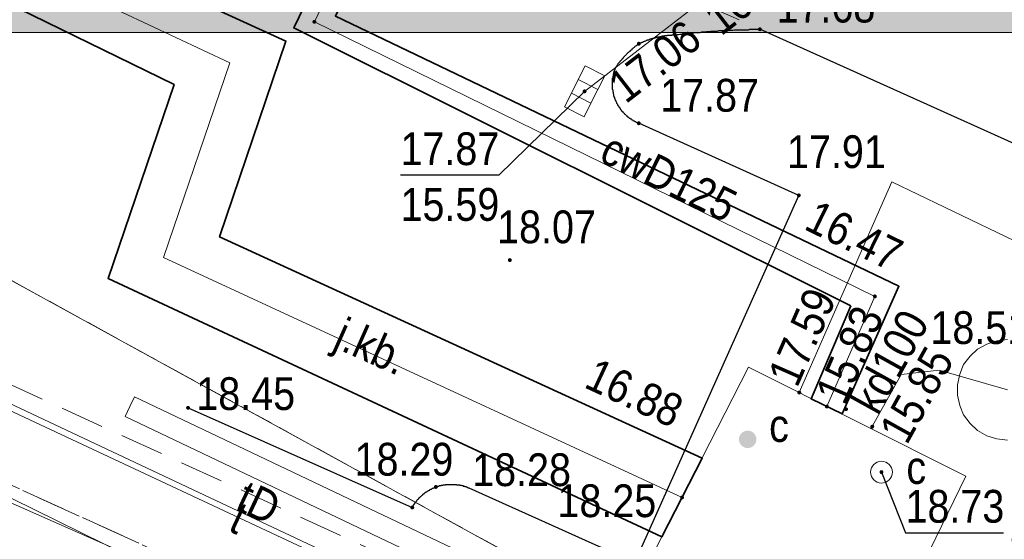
# Model space of a CAD drawing. Header units: metres. Extents: x 6530877 to 6534102, y 6042175 to 6045327.
# Tile 43 of 76: x 6532920 to 6532943, y 6044193 to 6044205. Entities that reach past the tile are written whole.
import ezdxf
from ezdxf.enums import TextEntityAlignment as Align

# ---------------------------------------------------------------- set-up
doc = ezdxf.new("R2010")
doc.units = ezdxf.units.M
doc.header["$MEASUREMENT"] = 0
for name, pattern in [('1.0_0.5', [1.5, 1, -0.5]), ('1.5_0.5', [2, 1.5, -0.5]), ('219-500', [0]), ('egug-500', [1, 0.5, -0.5])]:
    doc.linetypes.add(name, pattern=pattern)
doc.layers.get('0').update_dxf_attribs({"color": 2, "linetype": 'CONTINUOUS', "lineweight": 5})
for name, color, linetype in [('218-kontur użytku gruntowego', 7, 'CONTINUOUS'), ('219-działka ewidencyjna', 7, 'CONTINUOUS'), ('chodnik', 7, 'CONTINUOUS'), ('ciepłownicze urządzenie techniczne', 7, 'CONTINUOUS'), ('ciepłownicze urządzenie techniczne-Atr17', 7, 'CONTINUOUS'), ('jezdnia', 7, 'CONTINUOUS'), ('jezdnia-Atr17', 7, 'CONTINUOUS'), ('komora podziemna', 7, 'CONTINUOUS'), ('kratka ściekowa', 7, 'CONTINUOUS'), ('krawężnik', 7, 'CONTINUOUS'), ('obudowa ochronna przewodu', 7, 'CONTINUOUS'), ('pikieta sztuczna', 7, 'CONTINUOUS'), ('pikieta sztuczna-Atr2', 7, 'CONTINUOUS'), ('przewód ciepłowniczy', 7, 'CONTINUOUS'), ('przewód ciepłowniczy-Atr1', 7, 'CONTINUOUS'), ('przewód elektroenergetyczny podziemny', 7, 'CONTINUOUS'), ('przewód kanalizacyjny', 7, 'CONTINUOUS'), ('przewód kanalizacyjny-Atr1', 7, 'CONTINUOUS'), ('przewód telekomunikacyjny podziemny', 7, 'CONTINUOUS'), ('przewód telekomunikacyjny podziemny-Atr1', 7, 'CONTINUOUS'), ('Ramki i opis wydruku', 7, 'CONTINUOUS'), ('rzędna', 7, 'CONTINUOUS'), ('rzędna-Atr2', 7, 'CONTINUOUS'), ('rzędna-Atr3', 7, 'CONTINUOUS'), ('trawnik', 7, 'CONTINUOUS'), ('właz do komory lub kanału - okrągły', 7, 'CONTINUOUS'), ('właz do komory lub kanału - okrągły-Atr17', 7, 'CONTINUOUS'), ('ściana oporowa (linia)', 7, 'CONTINUOUS')]:
    doc.layers.add(name, color=color, linetype=linetype)
doc.styles.get("Standard").update_dxf_attribs({"font": 'Working1250', "width": 0.75})
doc.linetypes.add('otdn_500', pattern='A,5,0,[21,ksztalty.shx,S=0.5,R=0,X=-1,Y=0]', length=5)

# ---------------------------------------------------------------- blocks, each defined once
blk = doc.blocks.new('PW01')
at = {"linetype": 'Continuous', "lineweight": 13}
h = blk.add_hatch(color=0, dxfattribs=at)
edge = h.paths.add_edge_path()
edge.add_arc((0, 0), 0.045, 0, 360)
blk = doc.blocks.new('US25')
at = {"linetype": 'Continuous', "lineweight": 0}
h = blk.add_hatch(color=0, dxfattribs=at)
edge = h.paths.add_edge_path()
edge.add_arc((0, 0), 0.2, 0, 360)
blk = doc.blocks.new('US22')
at = {"color": 0, "linetype": 'Continuous', "lineweight": 13}
blk.add_circle((0, 0), 0.25, dxfattribs=at)
blk = doc.blocks.new('US05')
at = {"color": 0, "linetype": 'Continuous', "lineweight": 13}
for p, q in [((-0.525, -0.25), (-0.525, 0.25)), ((-0.525, 0.25), (-0.175, 0.25)), ((-0.175, -0.25), (-0.175, 0.25)), ((-0.175, 0.25), (0.175, 0.25)), ((0.175, -0.25), (0.175, 0.25)), ((0.175, 0.25), (0.525, 0.25)), ((0.525, -0.25), (0.525, 0.25)), ((-0.525, -0.25), (-0.175, -0.25)), ((-0.175, -0.25), (0.175, -0.25)), ((0.175, -0.25), (0.525, -0.25))]:
    blk.add_line(p, q, dxfattribs=at)

msp = doc.modelspace()

# ---------------------------------------------------------------- hatches: boundary and pattern name
at = {"layer": 'Ramki i opis wydruku', "linetype": 'Continuous', "lineweight": 13}
msp.add_hatch(color=255, dxfattribs=at).paths.add_polyline_path([(6532806.27, 6044204.71), (6533221.77, 6044204.71), (6533221.77, 6044239.71), (6532806.27, 6044239.71)])

# ---------------------------------------------------------------- linework, layer by layer
at = {"layer": '218-kontur użytku gruntowego', "color": 3, "linetype": 'egug-500', "lineweight": 18, "flags": 128}
for points in [[(6532940.8, 6044187.59), (6532900.67, 6044209.63)], [(6532900.67, 6044209.63), (6532940.8, 6044187.59)]]:
    msp.add_lwpolyline(points, dxfattribs=at)
at = {"layer": '219-działka ewidencyjna', "color": 3, "linetype": '219-500', "lineweight": 18, "flags": 128}
msp.add_lwpolyline([(6532900.67, 6044209.63), (6532940.8, 6044187.59)], dxfattribs=at)
at = {"layer": 'chodnik', "color": 7, "linetype": '1.0_0.5', "lineweight": 18, "flags": 128}
for points in [[(6532893.72, 6044209.45), (6532893.31, 6044208.46), (6532910.82, 6044200.82), (6532944.42, 6044185.46), (6532945.26, 6044186.1), (6532947.89, 6044191.65), (6532951.11, 6044198.36)], [(6532892.81, 6044206.42), (6532903.89, 6044201.52), (6532909.96, 6044198.9), (6532910.42, 6044198.68), (6532943.15, 6044183.82), (6532942.36, 6044182.02)]]:
    msp.add_lwpolyline(points, dxfattribs=at)
at = {"layer": 'jezdnia', "color": 7, "linetype": '1.5_0.5', "lineweight": 18, "flags": 128}
for points in [[(6532927.93, 6044208.87), (6532937.08, 6044204.78)], [(6532930.42, 6044194.29), (6532934.22, 6044192.58), (6532937.97, 6044200.98), (6532934.31, 6044202.63)]]:
    msp.add_lwpolyline(points, dxfattribs=at)
at = {"layer": 'komora podziemna', "color": 34, "linetype": 'Continuous', "lineweight": 18, "flags": 128}
msp.add_lwpolyline([(6532942.74, 6044195.38), (6532942.5, 6044195.41), (6532942.27, 6044195.48), (6532942.06, 6044195.6), (6532941.89, 6044195.76), (6532941.74, 6044195.96), (6532941.65, 6044196.17), (6532941.6, 6044196.41), (6532941.6, 6044196.65), (6532941.65, 6044196.89), (6532941.74, 6044197.11), (6532941.89, 6044197.3), (6532942.06, 6044197.46), (6532942.27, 6044197.58), (6532942.5, 6044197.65), (6532942.74, 6044197.68)], dxfattribs=at)
at = {"layer": 'komora podziemna', "color": 212, "linetype": 'Continuous', "lineweight": 18, "flags": 128}
msp.add_lwpolyline([(6532936.82, 6044197.05), (6532941.79, 6044194.56), (6532938.9, 6044188.62), (6532933.8, 6044191.14)], close=True, dxfattribs=at)
at = {"layer": 'krawężnik', "color": 7, "linetype": 'Continuous', "lineweight": 25, "flags": 128}
for points in [[(6532935.08, 6044204.65), (6532935.06, 6044204.64), (6532935.05, 6044204.64), (6532935.04, 6044204.64), (6532935.03, 6044204.64), (6532935.01, 6044204.64), (6532935, 6044204.64), (6532934.99, 6044204.64), (6532934.97, 6044204.64), (6532934.96, 6044204.64), (6532934.95, 6044204.63), (6532934.94, 6044204.63), (6532934.92, 6044204.63), (6532934.91, 6044204.63), (6532934.9, 6044204.63), (6532934.89, 6044204.62), (6532934.87, 6044204.62), (6532934.86, 6044204.62), (6532934.85, 6044204.62), (6532934.84, 6044204.62), (6532934.82, 6044204.61), (6532934.81, 6044204.61), (6532934.8, 6044204.61), (6532934.79, 6044204.61), (6532934.77, 6044204.6), (6532934.76, 6044204.6), (6532934.75, 6044204.6), (6532934.74, 6044204.6), (6532934.72, 6044204.59), (6532934.71, 6044204.59), (6532934.7, 6044204.59), (6532934.69, 6044204.58), (6532934.67, 6044204.58), (6532934.66, 6044204.58), (6532934.65, 6044204.57), (6532934.64, 6044204.57), (6532934.62, 6044204.57), (6532934.61, 6044204.56), (6532934.6, 6044204.56), (6532934.59, 6044204.55), (6532934.58, 6044204.55), (6532934.56, 6044204.55), (6532934.55, 6044204.54), (6532934.54, 6044204.54), (6532934.53, 6044204.53), (6532934.52, 6044204.53), (6532934.5, 6044204.53), (6532934.49, 6044204.52), (6532934.48, 6044204.52), (6532934.47, 6044204.51), (6532934.46, 6044204.51), (6532934.44, 6044204.5), (6532934.43, 6044204.5), (6532934.42, 6044204.49), (6532934.41, 6044204.49), (6532934.4, 6044204.48), (6532934.38, 6044204.48), (6532934.37, 6044204.47), (6532934.36, 6044204.47), (6532934.35, 6044204.46), (6532934.34, 6044204.46), (6532934.33, 6044204.45), (6532934.31, 6044204.45)], [(6532935.08, 6044204.65), (6532935.11, 6044204.65), (6532935.15, 6044204.65), (6532935.18, 6044204.66), (6532935.22, 6044204.66), (6532935.25, 6044204.67), (6532935.29, 6044204.67), (6532935.32, 6044204.68), (6532935.36, 6044204.68), (6532935.4, 6044204.68), (6532935.43, 6044204.69), (6532935.47, 6044204.69), (6532935.5, 6044204.69), (6532935.54, 6044204.7), (6532935.57, 6044204.7), (6532935.61, 6044204.71), (6532935.64, 6044204.71), (6532935.68, 6044204.71), (6532935.71, 6044204.71), (6532935.75, 6044204.72), (6532935.79, 6044204.72), (6532935.82, 6044204.72), (6532935.86, 6044204.73), (6532935.89, 6044204.73), (6532935.93, 6044204.73), (6532935.96, 6044204.74), (6532936, 6044204.74), (6532936.03, 6044204.74), (6532936.07, 6044204.74), (6532936.11, 6044204.74), (6532936.14, 6044204.75), (6532936.18, 6044204.75), (6532936.21, 6044204.75), (6532936.25, 6044204.75), (6532936.28, 6044204.76), (6532936.32, 6044204.76), (6532936.35, 6044204.76), (6532936.39, 6044204.76), (6532936.43, 6044204.76), (6532936.46, 6044204.76), (6532936.5, 6044204.77), (6532936.53, 6044204.77), (6532936.57, 6044204.77), (6532936.6, 6044204.77), (6532936.64, 6044204.77), (6532936.67, 6044204.77), (6532936.71, 6044204.77), (6532936.75, 6044204.77), (6532936.78, 6044204.77), (6532936.82, 6044204.77), (6532936.85, 6044204.78), (6532936.89, 6044204.78), (6532936.92, 6044204.78), (6532936.96, 6044204.78), (6532937, 6044204.78), (6532937.03, 6044204.78), (6532937.07, 6044204.78), (6532937.08, 6044204.78)], [(6532948.37, 6044199.71), (6532946.27, 6044200.64), (6532937.08, 6044204.78)], [(6532933.79, 6044203.91), (6532933.79, 6044203.92), (6532933.8, 6044203.93), (6532933.81, 6044203.94), (6532933.82, 6044203.95), (6532933.82, 6044203.97), (6532933.83, 6044203.98), (6532933.84, 6044203.99), (6532933.84, 6044204), (6532933.85, 6044204.01), (6532933.86, 6044204.02), (6532933.87, 6044204.03), (6532933.88, 6044204.04), (6532933.88, 6044204.05), (6532933.89, 6044204.06), (6532933.9, 6044204.07), (6532933.91, 6044204.07), (6532933.92, 6044204.08), (6532933.92, 6044204.09), (6532933.93, 6044204.1), (6532933.94, 6044204.11), (6532933.95, 6044204.12), (6532933.96, 6044204.13), (6532933.96, 6044204.14), (6532933.97, 6044204.15), (6532933.98, 6044204.16), (6532933.99, 6044204.17), (6532934, 6044204.18), (6532934.01, 6044204.19), (6532934.02, 6044204.2), (6532934.03, 6044204.21), (6532934.04, 6044204.22), (6532934.05, 6044204.23), (6532934.06, 6044204.24), (6532934.07, 6044204.25), (6532934.08, 6044204.26), (6532934.09, 6044204.27), (6532934.1, 6044204.28), (6532934.11, 6044204.28), (6532934.12, 6044204.29), (6532934.13, 6044204.3), (6532934.14, 6044204.31), (6532934.15, 6044204.32), (6532934.16, 6044204.32), (6532934.16, 6044204.33), (6532934.17, 6044204.34), (6532934.18, 6044204.35), (6532934.19, 6044204.36), (6532934.2, 6044204.36), (6532934.21, 6044204.37), (6532934.22, 6044204.38), (6532934.23, 6044204.39), (6532934.24, 6044204.4), (6532934.25, 6044204.4), (6532934.26, 6044204.41), (6532934.27, 6044204.42), (6532934.28, 6044204.43), (6532934.29, 6044204.43), (6532934.31, 6044204.44), (6532934.31, 6044204.45)], [(6532934.31, 6044202.63), (6532934.3, 6044202.63), (6532934.29, 6044202.63), (6532934.28, 6044202.64), (6532934.27, 6044202.64), (6532934.26, 6044202.65), (6532934.25, 6044202.65), (6532934.24, 6044202.66), (6532934.23, 6044202.66), (6532934.22, 6044202.67), (6532934.21, 6044202.67), (6532934.21, 6044202.68), (6532934.2, 6044202.68), (6532934.19, 6044202.68), (6532934.18, 6044202.69), (6532934.17, 6044202.69), (6532934.17, 6044202.7), (6532934.16, 6044202.7), (6532934.15, 6044202.71), (6532934.14, 6044202.72), (6532934.13, 6044202.72), (6532934.12, 6044202.73), (6532934.11, 6044202.74), (6532934.1, 6044202.74), (6532934.09, 6044202.75), (6532934.08, 6044202.76), (6532934.07, 6044202.76), (6532934.07, 6044202.77), (6532934.06, 6044202.78), (6532934.05, 6044202.78), (6532934.05, 6044202.79), (6532934.04, 6044202.79), (6532934.03, 6044202.8), (6532934.02, 6044202.81), (6532934.01, 6044202.82), (6532934, 6044202.83), (6532933.99, 6044202.83), (6532933.99, 6044202.84), (6532933.98, 6044202.85), (6532933.97, 6044202.86), (6532933.96, 6044202.87), (6532933.95, 6044202.88), (6532933.95, 6044202.89), (6532933.94, 6044202.89), (6532933.93, 6044202.9), (6532933.93, 6044202.91), (6532933.92, 6044202.91), (6532933.92, 6044202.92), (6532933.91, 6044202.93), (6532933.9, 6044202.94), (6532933.9, 6044202.95), (6532933.89, 6044202.95), (6532933.89, 6044202.96), (6532933.88, 6044202.97), (6532933.88, 6044202.98), (6532933.87, 6044202.98), (6532933.87, 6044202.99), (6532933.86, 6044203), (6532933.86, 6044203.01), (6532933.85, 6044203.01), (6532933.85, 6044203.02), (6532933.84, 6044203.03), (6532933.84, 6044203.04), (6532933.83, 6044203.04), (6532933.83, 6044203.05), (6532933.83, 6044203.06), (6532933.82, 6044203.07), (6532933.81, 6044203.08), (6532933.81, 6044203.09), (6532933.81, 6044203.1), (6532933.8, 6044203.11), (6532933.79, 6044203.12), (6532933.79, 6044203.13), (6532933.79, 6044203.14), (6532933.78, 6044203.15), (6532933.78, 6044203.16), (6532933.77, 6044203.17), (6532933.77, 6044203.18), (6532933.77, 6044203.19), (6532933.76, 6044203.2), (6532933.76, 6044203.21), (6532933.76, 6044203.22), (6532933.75, 6044203.23), (6532933.75, 6044203.24), (6532933.75, 6044203.25), (6532933.74, 6044203.25), (6532933.74, 6044203.26), (6532933.74, 6044203.27), (6532933.74, 6044203.28), (6532933.74, 6044203.29), (6532933.73, 6044203.3), (6532933.73, 6044203.31), (6532933.73, 6044203.32), (6532933.73, 6044203.33), (6532933.72, 6044203.34), (6532933.72, 6044203.35), (6532933.72, 6044203.36), (6532933.72, 6044203.37), (6532933.72, 6044203.38), (6532933.72, 6044203.39), (6532933.71, 6044203.4), (6532933.71, 6044203.41), (6532933.71, 6044203.42), (6532933.71, 6044203.43), (6532933.71, 6044203.44), (6532933.71, 6044203.45), (6532933.71, 6044203.46), (6532933.71, 6044203.47), (6532933.71, 6044203.48), (6532933.71, 6044203.49), (6532933.71, 6044203.5), (6532933.71, 6044203.51), (6532933.71, 6044203.52), (6532933.71, 6044203.53), (6532933.71, 6044203.54), (6532933.71, 6044203.55), (6532933.71, 6044203.56), (6532933.71, 6044203.57), (6532933.71, 6044203.58), (6532933.71, 6044203.59), (6532933.71, 6044203.6), (6532933.71, 6044203.61), (6532933.71, 6044203.62), (6532933.71, 6044203.63), (6532933.71, 6044203.64), (6532933.71, 6044203.65), (6532933.71, 6044203.66), (6532933.72, 6044203.67), (6532933.72, 6044203.68), (6532933.72, 6044203.69), (6532933.72, 6044203.7), (6532933.72, 6044203.71), (6532933.73, 6044203.72), (6532933.73, 6044203.73), (6532933.73, 6044203.74), (6532933.73, 6044203.75), (6532933.73, 6044203.76), (6532933.74, 6044203.77), (6532933.74, 6044203.78), (6532933.74, 6044203.79), (6532933.75, 6044203.8), (6532933.75, 6044203.81), (6532933.75, 6044203.82), (6532933.75, 6044203.83), (6532933.76, 6044203.84), (6532933.76, 6044203.85), (6532933.77, 6044203.86), (6532933.77, 6044203.87), (6532933.77, 6044203.88), (6532933.78, 6044203.89), (6532933.78, 6044203.9), (6532933.79, 6044203.91)], [(6532930.42, 6044194.29), (6532934.22, 6044192.58), (6532937.97, 6044200.98), (6532934.31, 6044202.63)], [(6532924, 6044196.12), (6532929.13, 6044193.84)], [(6532929.13, 6044193.84), (6532929.13, 6044193.85), (6532929.14, 6044193.86), (6532929.14, 6044193.87), (6532929.15, 6044193.88), (6532929.15, 6044193.89), (6532929.16, 6044193.89), (6532929.16, 6044193.9), (6532929.17, 6044193.91), (6532929.17, 6044193.92), (6532929.18, 6044193.92), (6532929.18, 6044193.93), (6532929.19, 6044193.94), (6532929.19, 6044193.95), (6532929.2, 6044193.95), (6532929.2, 6044193.96), (6532929.21, 6044193.97), (6532929.22, 6044193.98), (6532929.23, 6044193.99), (6532929.23, 6044194), (6532929.24, 6044194), (6532929.24, 6044194.01), (6532929.25, 6044194.02), (6532929.26, 6044194.03), (6532929.27, 6044194.04), (6532929.28, 6044194.05), (6532929.28, 6044194.06), (6532929.29, 6044194.06), (6532929.3, 6044194.07), (6532929.3, 6044194.08), (6532929.31, 6044194.08), (6532929.32, 6044194.09), (6532929.33, 6044194.1), (6532929.34, 6044194.11), (6532929.35, 6044194.12), (6532929.36, 6044194.12), (6532929.36, 6044194.13), (6532929.37, 6044194.14), (6532929.38, 6044194.14), (6532929.38, 6044194.15), (6532929.39, 6044194.15), (6532929.4, 6044194.16), (6532929.41, 6044194.16), (6532929.41, 6044194.17), (6532929.42, 6044194.18), (6532929.43, 6044194.18), (6532929.43, 6044194.19), (6532929.44, 6044194.19), (6532929.45, 6044194.2), (6532929.46, 6044194.2), (6532929.46, 6044194.21), (6532929.47, 6044194.21), (6532929.48, 6044194.22), (6532929.49, 6044194.22), (6532929.49, 6044194.23), (6532929.5, 6044194.23), (6532929.51, 6044194.23), (6532929.52, 6044194.24), (6532929.53, 6044194.24), (6532929.53, 6044194.25), (6532929.54, 6044194.25), (6532929.55, 6044194.26), (6532929.56, 6044194.26), (6532929.57, 6044194.26), (6532929.57, 6044194.27), (6532929.58, 6044194.27), (6532929.59, 6044194.28), (6532929.6, 6044194.28), (6532929.61, 6044194.28), (6532929.62, 6044194.29), (6532929.63, 6044194.29), (6532929.64, 6044194.3), (6532929.65, 6044194.3), (6532929.66, 6044194.3), (6532929.67, 6044194.31), (6532929.68, 6044194.31), (6532929.69, 6044194.32), (6532929.7, 6044194.32), (6532929.71, 6044194.32), (6532929.72, 6044194.33), (6532929.73, 6044194.33), (6532929.74, 6044194.33), (6532929.75, 6044194.34), (6532929.76, 6044194.34), (6532929.77, 6044194.34), (6532929.78, 6044194.34), (6532929.79, 6044194.34), (6532929.79, 6044194.35), (6532929.8, 6044194.35), (6532929.81, 6044194.35), (6532929.82, 6044194.35), (6532929.83, 6044194.35), (6532929.84, 6044194.36), (6532929.85, 6044194.36), (6532929.86, 6044194.36), (6532929.87, 6044194.36), (6532929.88, 6044194.36), (6532929.89, 6044194.36), (6532929.9, 6044194.37), (6532929.91, 6044194.37), (6532929.92, 6044194.37), (6532929.93, 6044194.37), (6532929.94, 6044194.37), (6532929.95, 6044194.37), (6532929.96, 6044194.37), (6532929.97, 6044194.37), (6532929.98, 6044194.37), (6532929.99, 6044194.37), (6532930, 6044194.37), (6532930.01, 6044194.37), (6532930.02, 6044194.37), (6532930.03, 6044194.37), (6532930.04, 6044194.37), (6532930.05, 6044194.37), (6532930.06, 6044194.37), (6532930.07, 6044194.37), (6532930.08, 6044194.37), (6532930.09, 6044194.37), (6532930.1, 6044194.37), (6532930.11, 6044194.37), (6532930.12, 6044194.37), (6532930.13, 6044194.37), (6532930.14, 6044194.37), (6532930.14, 6044194.36), (6532930.15, 6044194.36), (6532930.16, 6044194.36), (6532930.17, 6044194.36), (6532930.18, 6044194.36), (6532930.19, 6044194.36), (6532930.2, 6044194.36), (6532930.21, 6044194.36), (6532930.22, 6044194.35), (6532930.23, 6044194.35), (6532930.24, 6044194.35), (6532930.25, 6044194.35), (6532930.26, 6044194.34), (6532930.27, 6044194.34), (6532930.28, 6044194.34), (6532930.29, 6044194.34), (6532930.29, 6044194.33), (6532930.3, 6044194.33), (6532930.31, 6044194.33), (6532930.32, 6044194.33), (6532930.33, 6044194.32), (6532930.34, 6044194.32), (6532930.35, 6044194.32), (6532930.36, 6044194.32), (6532930.36, 6044194.31), (6532930.37, 6044194.31), (6532930.38, 6044194.31), (6532930.39, 6044194.3), (6532930.4, 6044194.3), (6532930.41, 6044194.3), (6532930.41, 6044194.29), (6532930.42, 6044194.29)]]:
    msp.add_lwpolyline(points, dxfattribs=at)
at = {"layer": 'obudowa ochronna przewodu', "color": 7, "linetype": 'Continuous', "lineweight": 35, "flags": 128}
msp.add_lwpolyline([(6532738.35, 6044283.13), (6532805.18, 6044248.19), (6532807.71, 6044253.27), (6532813.93, 6044249.72), (6532811.35, 6044244.78), (6532910.91, 6044196.32), (6532916.23, 6044207.16), (6532923.68, 6044203.52), (6532922.17, 6044199.08), (6532934.84, 6044193.17), (6532935.76, 6044194.97), (6532924.72, 6044200.03), (6532926.24, 6044204.51), (6532915.31, 6044209.5), (6532909.72, 6044198.7), (6532814.13, 6044245.68), (6532816.77, 6044250.83), (6532812.27, 6044253.27), (6532812.06, 6044253.39), (6532806.93, 6044256.15), (6532804.19, 6044250.77), (6532741.18, 6044283.72)], dxfattribs=at)
msp.add_lwpolyline([(6532939.16, 6044198.45), (6532938.25, 6044196.33), (6532938.96, 6044195.98), (6532940.26, 6044198.9), (6532927.37, 6044205.08), (6532929.92, 6044210.57), (6532909.97, 6044220.61), (6532911.25, 6044223.86), (6532908.25, 6044225.23), (6532908.02, 6044224.73), (6532910.63, 6044223.52), (6532909.31, 6044220.31), (6532929.05, 6044210.25), (6532926.42, 6044204.81)], close=True, dxfattribs=at)
at = {"layer": 'przewód ciepłowniczy', "color": 212, "linetype": 'Continuous', "lineweight": 18, "flags": 128}
for points in [[(6532965.32, 6044237.52), (6532965.82, 6044237.16), (6532946.12, 6044198.39), (6532940.1, 6044201.29), (6532937.98, 6044196.47)], [(6532938.61, 6044196.15), (6532939.71, 6044198.67), (6532926.89, 6044204.95), (6532929.49, 6044210.41), (6532909.64, 6044220.46), (6532910.94, 6044223.69), (6532908.13, 6044224.96)], [(6532921.25, 6044205.76), (6532924.96, 6044204.01), (6532923.44, 6044199.56), (6532935.3, 6044194.07)]]:
    msp.add_lwpolyline(points, dxfattribs=at)
at = {"layer": 'przewód elektroenergetyczny podziemny', "color": 1, "linetype": 'Continuous', "lineweight": 18, "flags": 128}
for points in [[(6532828.33, 6044237.79), (6532856.48, 6044224.19), (6532882.65, 6044210.7), (6532913.2, 6044196.93), (6532937.52, 6044186.18), (6532943.44, 6044183.58), (6532949.86, 6044194.64), (6532952.51, 6044194.41)], [(6532892.65, 6044207.16), (6532903.48, 6044201.98), (6532907.57, 6044199.6), (6532909.91, 6044198.87), (6532913.62, 6044197.17), (6532935.3, 6044186.49), (6532937.56, 6044185.44), (6532938.01, 6044185.5), (6532938.45, 6044185.75), (6532938.65, 6044186.06), (6532938.92, 6044187.2), (6532939.96, 6044189.15), (6532940.54, 6044189.77), (6532941.3, 6044189.76), (6532942.5, 6044189.56), (6532944.37, 6044188.51), (6532945.87, 6044187.79), (6532947.92, 6044186.8), (6532958.71, 6044180.68), (6532958.48, 6044178.73)]]:
    msp.add_lwpolyline(points, dxfattribs=at)
at = {"layer": 'przewód kanalizacyjny', "color": 34, "linetype": 'Continuous', "lineweight": 18, "flags": 128}
for points in [[(6532937.98, 6044207.15), (6532933.07, 6044203.36)], [(6532939.62, 6044195.64), (6532940.31, 6044196.88), (6532941.18, 6044196.98), (6532942.74, 6044196.53)]]:
    msp.add_lwpolyline(points, dxfattribs=at)
at = {"layer": 'przewód telekomunikacyjny podziemny', "color": 30, "linetype": 'Continuous', "lineweight": 18, "flags": 128}
for points in [[(6532744.39, 6044285.25), (6532804.49, 6044254.47), (6532816.71, 6044247.85), (6532844.33, 6044232.75), (6532866.56, 6044221.65), (6532910.04, 6044200.69), (6532937.56, 6044187.8)], [(6532937.56, 6044187.8), (6532936.44, 6044188.44), (6532912.81, 6044199.57), (6532910.75, 6044200.94), (6532910.34, 6044201.11)]]:
    msp.add_lwpolyline(points, dxfattribs=at)
at = {"layer": 'Ramki i opis wydruku', "color": 7, "linetype": 'Continuous', "lineweight": 13, "flags": 128}
for points in [[(6532806.27, 6044204.71), (6533221.77, 6044204.71), (6533221.77, 6044239.71), (6532806.27, 6044239.71)], [(6532806.32, 6043947.71), (6533221.72, 6043947.71), (6533221.72, 6044204.71), (6532806.32, 6044204.71)]]:
    msp.add_lwpolyline(points, close=True, dxfattribs=at)
at = {"layer": 'rzędna-Atr2', "color": 7, "flags": 128}
for points in [[(6532933.07, 6044203.36), (6532931.11, 6044201.44), (6532928.86, 6044201.44)], [(6532939.86, 6044194.65), (6532940.41, 6044193.26), (6532942.655, 6044193.26)]]:
    msp.add_lwpolyline(points, dxfattribs=at)
at = {"layer": 'trawnik', "color": 7, "linetype": '1.0_0.5', "lineweight": 18, "flags": 128}
msp.add_lwpolyline([(6532916.72, 6044193.93), (6532942.36, 6044182.02), (6532943.15, 6044183.82), (6532910.42, 6044198.68), (6532909.67, 6044197.05)], close=True, dxfattribs=at)
at = {"layer": 'ściana oporowa (linia)', "color": 0, "lineweight": 18}
for q in [(6532922.67, 6044196.15), (6532932.2075, 6044191.8858)]:
    msp.add_line((6532922.7775, 6044196.3758), q, dxfattribs=at)
at = {"layer": 'ściana oporowa (linia)', "color": 0, "linetype": 'otdn_500', "lineweight": 18}
for q in [(6532922.67, 6044196.15), (6532931.9925, 6044191.4342)]:
    msp.add_line((6532922.5625, 6044195.9243), q, dxfattribs=at)

# ---------------------------------------------------------------- block references
at = {"layer": 'ciepłownicze urządzenie techniczne', "color": 212, "linetype": 'Continuous', "lineweight": 18}
msp.add_blockref('US25', (6532936.8, 6044195.4), dxfattribs=at)
at = {"layer": 'kratka ściekowa', "color": 34, "linetype": 'Continuous', "lineweight": 18, "rotation": 63.23799999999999}
msp.add_blockref('US05', (6532933.07, 6044203.36), dxfattribs=at)
at = {"layer": 'pikieta sztuczna', "color": 7, "linetype": 'Continuous', "lineweight": 13}
for p in [(6532937.08, 6044204.78), (6532934.31, 6044204.45), (6532934.31, 6044202.63), (6532937.97, 6044200.98), (6532931.36, 6044199.5), (6532924, 6044196.12), (6532929.67, 6044194.31), (6532929.13, 6044193.84)]:
    msp.add_blockref('PW01', p, dxfattribs=at)
at = {"layer": 'pikieta sztuczna', "color": 7, "linetype": 'Continuous', "lineweight": 13, "rotation": 43.419}
msp.add_blockref('PW01', (6532939.05, 6044196.09), dxfattribs=at)
at = {"layer": 'rzędna', "color": 212, "linetype": 'Continuous', "lineweight": 18}
for p, rotation in [((6532926.89, 6044204.95), 180.951), ((6532939.71, 6044198.67), 333.908), ((6532937.98, 6044196.47), 66.2), ((6532938.61, 6044196.15), 177.176), ((6532935.3, 6044194.07), 335.132)]:
    msp.add_blockref('PW01', p, dxfattribs=dict(at, rotation=rotation))
at = {"layer": 'rzędna', "color": 34, "linetype": 'Continuous', "lineweight": 18}
for rotation in [218.451, 63.23799999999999]:
    msp.add_blockref('PW01', (6532933.07, 6044203.36), dxfattribs=dict(at, rotation=rotation))
msp.add_blockref('PW01', (6532939.65, 6044195.69), dxfattribs=at)
at = {"layer": 'rzędna', "color": 6, "linetype": 'Continuous', "lineweight": 18}
msp.add_blockref('PW01', (6532939.86, 6044194.65), dxfattribs=at)
at = {"layer": 'właz do komory lub kanału - okrągły', "color": 7, "linetype": 'Continuous', "lineweight": 18}
msp.add_blockref('US22', (6532939.86, 6044194.65), dxfattribs=at)

# ---------------------------------------------------------------- texts
at = {"layer": 'ciepłownicze urządzenie techniczne-Atr17', "color": 212, "width": 0.9}
msp.add_text('c', height=0.75, dxfattribs=at).set_placement((6532937.29, 6044195.34))
at = {"layer": 'jezdnia-Atr17', "color": 7, "width": 0.9}
msp.add_text('j.kb.', height=0.75, rotation=-23.962, dxfattribs=at).set_placement((6532927.29, 6044197.52))
at = {"layer": 'pikieta sztuczna-Atr2', "color": 7, "width": 0.9}
for s, p in [('17.68', (6532937.46, 6044204.71)), ('17.87', (6532934.8, 6044202.67)), ('17.91', (6532937.7, 6044201.38)), ('18.07', (6532931.07, 6044199.66))]:
    msp.add_text(s, height=0.75, dxfattribs=at).set_placement(p, align=Align.BOTTOM_LEFT)
for s, p in [('18.51', (6532940.98, 6044197.58)), ('18.45', (6532924.19, 6044196.07)), ('18.29', (6532927.81, 6044194.57)), ('18.28', (6532930.5, 6044194.33)), ('18.25', (6532932.45, 6044193.62))]:
    msp.add_text(s, height=0.75, dxfattribs=at).set_placement(p)
at = {"layer": 'przewód ciepłowniczy-Atr1', "color": 212, "width": 0.9}
msp.add_text('cwD125', height=0.75, rotation=-26.098, dxfattribs=at).set_placement((6532933.37, 6044201.78))
at = {"layer": 'przewód kanalizacyjny-Atr1', "color": 34, "width": 0.9}
msp.add_text('kd100', height=0.75, rotation=60.986, dxfattribs=at).set_placement((6532939.78, 6044195.92))
at = {"layer": 'przewód telekomunikacyjny podziemny-Atr1', "color": 30, "width": 0.9}
msp.add_text('tD', height=0.75, rotation=-25.221, dxfattribs=at).set_placement((6532925.05, 6044193.81))
msp.add_text('t', height=0.75, rotation=-25.098, dxfattribs=at).set_placement((6532925.05, 6044193.66), align=Align.MIDDLE_LEFT)
at = {"layer": 'rzędna-Atr2', "color": 34, "width": 0.9}
for s, rotation, p in [('16.39', 37.665, (6532936.19, 6044204.61)), ('17.06', 37.657, (6532934.01, 6044203.06)), ('15.85', 60.906, (6532940.44, 6044195.25))]:
    msp.add_text(s, height=0.75, rotation=rotation, dxfattribs=at).set_placement(p)
msp.add_text('17.87', height=0.75, dxfattribs=at).set_placement((6532928.86, 6044201.448), align=Align.BOTTOM_LEFT)
at = {"layer": 'rzędna-Atr2', "color": 212, "width": 0.9}
for s, rotation, p in [('16.47', -26.098, (6532938.06, 6044200.22)), ('17.59', 66.259, (6532937.93, 6044196.56)), ('15.83', 66.418, (6532939.02, 6044196.15)), ('16.88', 335.132, (6532933.03, 6044196.6))]:
    msp.add_text(s, height=0.75, rotation=rotation, dxfattribs=at).set_placement(p)
at = {"layer": 'rzędna-Atr2', "color": 40, "width": 0.9}
msp.add_text('16.40', height=0.75, rotation=65.716, dxfattribs=at).set_placement((6532943.23, 6044192.16))
at = {"layer": 'rzędna-Atr2', "color": 212, "width": 0.9}
msp.add_text('18.73', height=0.75, dxfattribs=at).set_placement((6532940.41, 6044193.268), align=Align.BOTTOM_LEFT)
at = {"layer": 'rzędna-Atr3', "color": 34, "width": 0.9}
msp.add_text('15.59', height=0.75, dxfattribs=at).set_placement((6532928.86, 6044200.173), align=Align.BOTTOM_LEFT)
at = {"layer": 'właz do komory lub kanału - okrągły-Atr17', "color": 7, "width": 0.9}
msp.add_text('c', height=0.75, dxfattribs=at).set_placement((6532940.43, 6044194.38))

doc.saveas('drawing.dxf')
